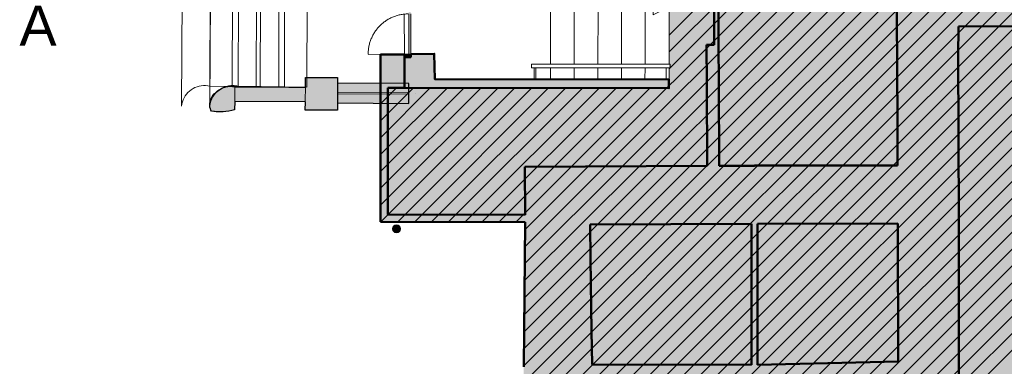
# Model space of a CAD drawing. Extents: x -6068 to 35118, y -17738 to 67348.
# Tile 163 of 243: x -573 to 664, y 10204 to 10640. Entities that reach past the tile are written whole.
import ezdxf
from ezdxf.enums import TextEntityAlignment as Align

# ---------------------------------------------------------------- set-up
doc = ezdxf.new("R2010")
doc.units = 0
doc.header["$LTSCALE"] = 15
for name, pattern in [('Continua', [0]), ('Continue', [0]), ('Tratteggiata [M]', [2.25, 1.5, -0.75])]:
    doc.linetypes.add(name, pattern=pattern)
doc.layers.get('0').update_dxf_attribs({"linetype": 'CONTINUOUS'})
for name, color, linetype, lineweight, true_color in [('Descente - partie sectionnée - PLANS - Style par défaut', 7, 'Continua', 0, 0x000000), ('Encombrement - NIVEAUX - Style par défaut', 7, 'Continua', 0, 0x000000), ('Enveloppe - NIVEAUX - Style par défaut', 7, 'Continua', 0, 0x000000), ('Enveloppe - partie sectionnée - PLANS - Style par défaut', 7, 'Continua', 0, 0x000000), ('Enveloppe - PLANS - Style par défaut', 7, 'Continua', 0, 0x000000), ('Enveloppe Horizontale - partie sectionnée - PLANS - Style par défaut', 7, 'Continua', 0, 0x000000), ('Garde-corps - Poteau - PLANS - Style par défaut', 7, 'Continua', 0, 0x000000), ('Garde-corps - Traverse - NIVEAUX - Style par défaut', 7, 'Continua', 0, 0x000000), ('Garde-corps - Traverse - PLANS - Style par défaut', 7, 'Continua', 0, 0x000000), ('Porte - Cadre - partie sectionnée - PLANS - Style par défaut', 7, 'Continua', 0, 0x000000), ('Porte - Cadre - PLANS - Style par défaut', 7, 'Continua', 0, 0x000000), ('Porte - Ouvertures - PLANS - Style par défaut', 7, 'Continua', 0, 0x000000), ('Porte - Vantaux - partie sectionnée - PLANS - Style par défaut', 7, 'Continua', 0, 0x000000), ('Échelle - NIVEAUX - Style par défaut', 7, 'Continua', 0, 0x000000), ('Échelle - PLANS - Style par défaut', 7, 'Continua', 0, 0x000000)]:
    doc.layers.add(name, color=color, linetype=linetype, lineweight=lineweight, true_color=true_color)
for name, color, linetype in [('EDL_RDJ murs & cloisons', 5, 'CONTINUOUS'), ('Marques - Coupes', 7, 'CONTINUOUS'), ('PIS-CONTOURS', 44, 'CONTINUOUS'), ('PIS-coupe', 254, 'CONTINUOUS')]:
    doc.layers.add(name, color=color, linetype=linetype)
doc.styles.add('STYLE_GENERE_1', font='arial.ttf')

# ---------------------------------------------------------------- blocks, each defined once
blk = doc.blocks.new('EDL-escalier RDC bas')
at = {"layer": 'Échelle - PLANS - Style par défaut', "color": 18, "linetype": 'Continua', "lineweight": 0, "ltscale": 0.1, "true_color": 0x000000}
for p, q in [((0, 0.1935770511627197, 10.99800586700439), (0, 1.820319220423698, 10.99800586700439)), ((0.2999963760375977, 1.821716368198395, 10.99800586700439), (1.489138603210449, 1.825847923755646, 10.99800586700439)), ((0.890681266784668, 0.1935770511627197, 10.99800586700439), (0.890681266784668, 1.823768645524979, 10.99800586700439)), ((1.489138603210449, 0.1935770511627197, 10.99800586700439), (1.489138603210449, 1.825847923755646, 10.99800586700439)), ((0, 0.9112566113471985, 10.99800586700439), (1.289138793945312, 0.912172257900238, 10.99800586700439)), ((0, 0.001839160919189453, 10.99800586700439), (0, 0.1455769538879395, 10.99800586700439)), ((0.2970247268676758, 0.001225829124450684, 10.99800586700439), (0.2972602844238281, 0.1455769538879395, 10.99800586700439)), ((0.5921545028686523, 0.0006164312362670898, 10.99800586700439), (0.592778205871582, 0.1455769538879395, 10.99800586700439)), ((0.890681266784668, 0, 10.99800586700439), (0.890681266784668, 0.1455769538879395, 10.99800586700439)), ((1.186204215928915, 0.001839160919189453, 10.99800586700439), (1.186805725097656, 0.1455769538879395, 10.99800586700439)), ((1.489138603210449, 0.001839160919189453, 10.99800586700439), (1.489138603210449, 0.1455769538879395, 10.99800586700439))]:
    blk.add_line(p, q, dxfattribs=at)
at = {"layer": 'Échelle - PLANS - Style par défaut', "color": 18, "linetype": 'Continua', "lineweight": 0, "ltscale": 0.1, "true_color": 0x000000, "elevation": 10.99800586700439}
for points in [[(0.2973384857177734, 0.1935770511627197), (0.2985105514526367, 0.9114686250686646), (0.2999963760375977, 1.821716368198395)], [(0.5929841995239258, 0.1935770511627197), (0.5960721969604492, 0.9116799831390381), (0.5999908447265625, 1.822758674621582)], [(1.187006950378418, 0.1935770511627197), (1.190021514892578, 0.9121018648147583), (1.193851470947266, 1.824821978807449)], [(1.289205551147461, 0.8121722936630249), (1.489138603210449, 0.9123061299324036), (1.289072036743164, 1.012172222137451), (1.289205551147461, 0.8121722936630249)]]:
    blk.add_lwpolyline(points, dxfattribs=at)
blk = doc.blocks.new('EDL_RDC bas')
at = {"layer": 'Descente - partie sectionnée - PLANS - Style par défaut', "true_color": 0xe5e5e5}
for points in [[(-11.44258055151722, -2.951150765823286), (-11.44158873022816, -2.959809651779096), (-11.43910726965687, -2.968164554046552), (-11.43521341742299, -2.97596179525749), (-11.43002447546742, -2.982964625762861), (-11.4236987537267, -2.98895966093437), (-11.41642794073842, -2.99376546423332), (-11.40843233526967, -2.997235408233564), (-11.39995607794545, -2.999264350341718), (-11.39125666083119, -2.999790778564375), (-11.38259825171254, -2.998798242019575), (-11.3742431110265, -2.996317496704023), (-11.36644586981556, -2.992423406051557), (-11.35944303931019, -2.987234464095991), (-11.35344824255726, -2.980908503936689), (-11.34864172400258, -2.973637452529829), (-11.34517225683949, -2.965642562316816), (-11.34314283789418, -2.957166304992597), (-11.34261640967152, -2.94846664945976), (-11.3436091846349, -2.93980776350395), (-11.34608969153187, -2.931452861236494), (-11.34998449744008, -2.923655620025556), (-11.35517343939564, -2.916652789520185), (-11.36149916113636, -2.910657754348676), (-11.36876997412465, -2.905851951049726), (-11.37676462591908, -2.902382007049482), (-11.3852408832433, -2.900353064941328), (-11.39394125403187, -2.899826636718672), (-11.40259966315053, -2.900819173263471), (-11.41095480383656, -2.903299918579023), (-11.4187520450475, -2.907194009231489), (-11.42575487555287, -2.912382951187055), (-11.4317496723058, -2.918708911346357), (-11.43655523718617, -2.925979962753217), (-11.44002565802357, -2.93397485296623), (-11.44205412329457, -2.942451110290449)], [(-11.43952784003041, -2.959891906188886), (-11.43687567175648, -2.968343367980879), (-11.43271669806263, -2.976163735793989), (-11.42719015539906, -2.983086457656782), (-11.42048677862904, -2.988876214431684), (-11.41283354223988, -2.993335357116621), (-11.40449079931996, -2.996312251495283), (-11.39574369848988, -2.997705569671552), (-11.38688883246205, -2.997467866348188), (-11.37822851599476, -2.99560724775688), (-11.37005743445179, -2.992186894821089), (-11.36265501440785, -2.987323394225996), (-11.35627111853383, -2.981182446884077), (-11.3511250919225, -2.973972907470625), (-11.34739050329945, -2.965940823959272), (-11.3451960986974, -2.957359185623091), (-11.34461626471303, -2.948520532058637), (-11.34567007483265, -2.93972550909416), (-11.34832128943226, -2.931274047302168), (-11.35248121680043, -2.923453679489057), (-11.35800680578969, -2.916530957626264), (-11.36471113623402, -2.910741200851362), (-11.37236437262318, -2.906282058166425), (-11.3807071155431, -2.903305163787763), (-11.38945421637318, -2.901911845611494), (-11.39830908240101, -2.902149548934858), (-11.4069693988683, -2.904010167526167), (-11.41513952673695, -2.907430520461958), (-11.42254290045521, -2.91229402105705), (-11.42892679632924, -2.918434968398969), (-11.43407282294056, -2.925644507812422), (-11.43780645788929, -2.933676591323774), (-11.44000086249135, -2.942258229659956), (-11.44058165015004, -2.951097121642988)]]:
    blk.add_hatch(color=254, dxfattribs=at).paths.add_polyline_path(points)
at = {"layer": 'Enveloppe - partie sectionnée - PLANS - Style par défaut', "true_color": 0xe5e5e5}
for points in [[(-7.404826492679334, 0.7338554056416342), (-7.400022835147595, -0.6350538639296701), (-7.400020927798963, -0.6354477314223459), (-7.495020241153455, -0.6357810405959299), (-7.495019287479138, -0.6360077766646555), (-7.495016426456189, -0.637007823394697), (-7.345016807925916, -0.6364815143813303), (-7.345024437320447, -0.6345016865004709), (-7.349826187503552, 0.7340484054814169)], [(-11.59353670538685, -0.7564808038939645), (-11.59354433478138, -1.247537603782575), (-11.50354418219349, -1.24753891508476), (-11.50353750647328, -0.8469681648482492), (-11.50353655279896, -0.7569669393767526)], [(-11.29413716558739, -1.177086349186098), (-11.29240348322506, -0.758107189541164), (-11.50353655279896, -0.7569669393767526), (-11.50478854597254, -1.176286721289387)], [(-11.59356817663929, -2.861831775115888), (-11.5035680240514, -2.861994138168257), (-11.50356707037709, -2.771993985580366), (-11.50354418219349, -1.24753891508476), (-11.59354433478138, -1.247537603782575)], [(-11.5035680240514, -2.861994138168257), (-11.16079840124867, -2.862613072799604), (-11.16063627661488, -2.772613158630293), (-11.50356707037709, -2.771993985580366)], [(-9.774802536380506, -2.865115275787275), (-9.773871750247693, -2.775116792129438), (-9.775701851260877, -2.775113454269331), (-11.16063627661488, -2.772613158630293), (-11.16079840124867, -2.862613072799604)], [(-6.932506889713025, -2.886476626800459), (-6.932436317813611, -4.659556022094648), (-6.873277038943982, -4.659641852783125), (-6.873269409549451, -4.659641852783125), (-6.85443624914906, -4.65922128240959), (-6.854507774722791, -2.886037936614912)]]:
    blk.add_hatch(color=254, dxfattribs=at).paths.add_polyline_path(points)
at = {"layer": 'Enveloppe - partie sectionnée - PLANS - Style par défaut', "true_color": 0xd1d1d1}
for points in [[(-5.106844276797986, 0.3841147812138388), (-5.10365614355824, -0.4058792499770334), (-4.330540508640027, -0.4036251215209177), (-3.257274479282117, -0.4004957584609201), (-3.256125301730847, -0.4004906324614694), (-3.259632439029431, 0.3895015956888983), (-3.260329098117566, 0.38949849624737), (-4.359989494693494, 0.3862923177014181)], [(-5.10365614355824, -0.4058792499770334), (-5.102131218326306, -0.7837866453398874), (-4.332137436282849, -0.7806792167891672), (-4.330540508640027, -0.4036251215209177)], [(-7.489672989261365, -2.159598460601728), (-7.339675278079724, -2.158754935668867), (-7.345016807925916, -0.6364815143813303), (-7.495016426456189, -0.637007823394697)], [(-11.21241888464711, -0.7541619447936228), (-11.21226723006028, -0.7841656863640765), (-11.29226624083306, -0.7845604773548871), (-11.29239995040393, -1.17611729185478), (-7.969552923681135, -1.181243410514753), (-7.969325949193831, -1.071243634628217), (-10.91209730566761, -1.066856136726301), (-10.91832367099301, -0.748411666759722)], [(-11.29226622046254, -0.7845646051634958), (-11.2922347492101, -0.7909418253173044), (-11.21223577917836, -0.7905387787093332), (-11.2122672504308, -0.7841615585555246)], [(-5.093662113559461, -2.88229667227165), (-5.093655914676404, -2.883895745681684), (-4.32732614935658, -2.880802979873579), (-4.332137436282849, -0.7806792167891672), (-5.102131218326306, -0.7837866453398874), (-5.09660801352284, -2.152300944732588)], [(-9.741140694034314, -5.766492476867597), (-9.347980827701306, -5.381051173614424), (-8.94146189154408, -5.381641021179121), (-8.933964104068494, -4.656651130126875), (-8.960716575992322, -2.897883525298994), (-8.956004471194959, -2.442288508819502), (-8.957547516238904, -2.167853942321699), (-9.779091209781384, -2.172474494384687), (-9.775701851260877, -2.775113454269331), (-9.773871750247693, -2.775116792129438), (-9.774802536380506, -2.865115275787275), (-9.80414614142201, -5.702224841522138)], [(-7.491216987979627, -2.159607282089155), (-8.957547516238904, -2.167853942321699), (-8.956004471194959, -2.442288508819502), (-8.960716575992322, -2.897883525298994), (-7.487111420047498, -2.889595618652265)], [(-7.491216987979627, -2.159607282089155), (-7.487111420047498, -2.889595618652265), (-6.932506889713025, -2.886476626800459), (-6.854507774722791, -2.886037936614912), (-6.854507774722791, -2.885728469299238), (-6.932510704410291, -2.885880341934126), (-6.936612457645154, -2.156488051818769), (-7.339675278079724, -2.158754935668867), (-7.489672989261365, -2.159598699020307)], [(-5.096608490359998, -2.152300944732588), (-6.89520773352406, -2.155806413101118), (-6.895206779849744, -2.156255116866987), (-6.936612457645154, -2.156488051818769), (-6.932510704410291, -2.885880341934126), (-6.854507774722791, -2.885728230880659), (-5.093662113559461, -2.88229667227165)], [(-5.093655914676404, -2.883895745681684), (-5.086650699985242, -4.619781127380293), (-4.323348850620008, -4.6167007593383), (-4.32732614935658, -2.880802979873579)], [(-8.94146189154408, -5.381641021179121), (-8.479362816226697, -5.382311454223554), (-8.268680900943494, -5.382617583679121), (-8.016492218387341, -5.382983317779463), (-8.015439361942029, -4.657983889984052), (-8.933964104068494, -4.656651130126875)], [(-6.865716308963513, -5.38465320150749), (-6.838265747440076, -5.384040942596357), (-6.854426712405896, -4.659669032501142), (-6.873269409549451, -4.659641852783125), (-6.873277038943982, -4.659641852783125), (-6.932436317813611, -4.659556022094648), (-8.015439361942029, -4.657983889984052), (-8.016492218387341, -5.382983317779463)], [(-6.873277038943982, -4.659641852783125), (-6.854426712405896, -4.659669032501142), (-6.838265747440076, -5.384040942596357), (-5.083584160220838, -5.379627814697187), (-4.321640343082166, -5.362628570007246), (-4.323348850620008, -4.6167007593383), (-5.086650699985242, -4.619781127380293), (-6.85443624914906, -4.65922128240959)]]:
    blk.add_hatch(color=254, dxfattribs=at).paths.add_polyline_path(points)
at = {"layer": 'Enveloppe Horizontale - partie sectionnée - PLANS - Style par défaut', "linetype": 'Continuous', "lineweight": 0, "true_color": 0xffd2d2}
h = blk.add_hatch(color=254, dxfattribs=at)
h.paths.add_polyline_path([(4.481081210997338, -9.87063314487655), (11.0423583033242, -9.851382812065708), (11.0309025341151, -8.246526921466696), (11.12321820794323, -8.242480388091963), (13.26389946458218, -8.206846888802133), (13.27860704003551, -6.022920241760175), (13.30589643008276, -1.327327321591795), (13.05408254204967, -1.325631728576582), (13.07424703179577, 2.083214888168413), (13.66228547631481, 2.086151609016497), (13.67734337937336, 8.14605915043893), (13.67743173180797, 8.287663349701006), (11.28652612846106, 8.295761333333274), (11.01626957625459, 8.29667669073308), (4.464254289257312, 8.318868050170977), (4.475311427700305, 6.815652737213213), (-4.352839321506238, 6.829334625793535), (-4.349076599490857, 8.331468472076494), (-10.55914625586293, 8.34642065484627), (-10.58238729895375, 2.83386863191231), (-11.57494673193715, 2.843264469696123), (-11.58435766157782, 0.8397329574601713), (-7.967454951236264, 0.865561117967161), (-7.969552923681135, -1.181243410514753), (-11.59354299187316, -1.17703159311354), (-11.59354298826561, -1.176790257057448), (-11.59356817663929, -2.861831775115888), (-9.780179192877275, -2.77510537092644), (-9.793630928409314, -4.685556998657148), (-9.795873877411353, -4.902437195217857), (-9.80015749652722, -5.316546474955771), (-9.80414614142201, -5.702224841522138), (-10.60404619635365, -6.486420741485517), (-10.61250719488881, -9.05647002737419), (-9.700450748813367, -9.968751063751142), (-9.119518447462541, -10.54982641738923), (-8.788394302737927, -10.8810321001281), (-7.967219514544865, -10.87986779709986), (-7.536201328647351, -10.87925683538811), (-6.218101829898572, -10.87738811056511), (-4.47110823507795, -9.132728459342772), (-4.313545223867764, -9.04792649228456), (-4.317453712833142, -6.897182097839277), (4.425951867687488, -6.885501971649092), (4.448875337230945, -8.705313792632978)])
h.paths.add_polyline_path([(-2.46886143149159, -6.558008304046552), (-3.697551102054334, -6.558008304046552)], flags=16)
at = {"layer": 'Porte - Cadre - partie sectionnée - PLANS - Style par défaut', "true_color": 0xffffff}
blk.add_hatch(color=7, dxfattribs=at).paths.add_polyline_path([(-11.29226622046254, -0.7845646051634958), (-11.2122672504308, -0.7841615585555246), (-11.21241888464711, -0.7541619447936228), (-11.29241785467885, -0.7545649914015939)])
at = {"layer": 'Porte - Vantaux - partie sectionnée - PLANS - Style par défaut', "true_color": 0xffffff}
blk.add_hatch(color=7, dxfattribs=at).paths.add_polyline_path([(-11.2122672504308, -0.7841615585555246), (-11.21987280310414, 0.7250810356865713), (-11.2438720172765, 0.7249601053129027), (-11.23626741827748, -0.7842824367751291)])
at = {"layer": 'Descente - partie sectionnée - PLANS - Style par défaut', "color": 18, "linetype": 'Continua', "lineweight": 20, "ltscale": 0.1, "true_color": 0x000000}
for centre, radius in [((-11.39259848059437, -2.949808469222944), 0.05000002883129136), ((-11.39259848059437, -2.949808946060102), 0.04800006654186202)]:
    blk.add_circle(centre, radius, dxfattribs=at)
at = {"layer": 'Enveloppe - partie sectionnée - PLANS - Style par défaut', "color": 18, "linetype": 'Continue', "lineweight": 50, "ltscale": 0.1, "true_color": 0x000000}
for p, q in [((-7.400022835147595, -0.6350538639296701), (-7.404826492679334, 0.7338559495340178)), ((-7.349826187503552, 0.7340489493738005), (-7.345024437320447, -0.6345016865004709)), ((-5.10365614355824, -0.4058792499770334), (-5.106844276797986, 0.3841147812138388)), ((-5.102131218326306, -0.7837866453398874), (-5.10365614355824, -0.4058792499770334)), ((-4.330540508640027, -0.4036251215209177), (-4.332138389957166, -0.7802945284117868)), ((-3.257274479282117, -0.4004957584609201), (-4.330540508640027, -0.4036251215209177)), ((-7.495020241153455, -0.6357810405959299), (-7.400020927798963, -0.6354477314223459)), ((-7.495016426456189, -0.637007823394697), (-7.495019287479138, -0.6360077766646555)), ((-7.493332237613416, -1.117004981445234), (-7.495016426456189, -0.637007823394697)), ((-7.345024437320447, -0.6345016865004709), (-7.345016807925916, -0.6364815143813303)), ((-7.345016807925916, -0.6364815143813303), (-7.343337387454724, -1.115127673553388)), ((-11.59356817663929, -2.861831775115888), (-11.59353670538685, -0.7564808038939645)), ((-11.59353670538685, -0.7564808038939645), (-11.29239995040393, -0.7581072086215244)), ((-11.29240165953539, -0.7577690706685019), (-11.29288707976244, -0.8477677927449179)), ((-11.29226622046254, -0.7845646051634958), (-11.2922347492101, -0.7909418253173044)), ((-11.2922347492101, -0.7909418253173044), (-11.21223577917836, -0.7905387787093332)), ((-11.21223577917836, -0.7905387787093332), (-11.2122672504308, -0.7841615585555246)), ((-5.102127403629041, -0.7847866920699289), (-5.102131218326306, -0.7837866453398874)), ((-5.098254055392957, -1.744394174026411), (-5.102127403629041, -0.7847866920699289)), ((-4.332138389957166, -0.7802945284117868), (-4.332136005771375, -0.7812945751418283)), ((-4.332136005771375, -0.7812945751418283), (-4.329936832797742, -1.741293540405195)), ((-11.5035384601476, -1.176291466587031), (-11.50356707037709, -2.771993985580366)), ((-11.29288707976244, -1.177091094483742), (-11.5035384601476, -1.176291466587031)), ((-7.489672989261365, -2.159598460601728), (-7.493332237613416, -1.117004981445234)), ((-7.343337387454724, -1.115127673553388), (-7.339675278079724, -2.158754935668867)), ((-5.096608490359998, -2.152300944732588), (-5.098254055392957, -1.744394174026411)), ((-4.329936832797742, -1.741293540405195), (-4.32732614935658, -2.880802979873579)), ((-9.779091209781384, -2.172474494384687), (-7.491216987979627, -2.159607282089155)), ((-9.775701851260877, -2.775113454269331), (-9.779091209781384, -2.172474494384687)), ((-7.491216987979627, -2.159607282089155), (-7.489672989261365, -2.159598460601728)), ((-7.339675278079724, -2.158754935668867), (-6.895206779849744, -2.156255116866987)), ((-6.89520773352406, -2.155806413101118), (-5.096608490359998, -2.152300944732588)), ((-11.50356707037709, -2.771993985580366), (-9.775701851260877, -2.775113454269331)), ((-9.774802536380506, -2.865115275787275), (-11.59356817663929, -2.861831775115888)), ((-9.77954611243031, -3.323716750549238), (-9.774802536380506, -2.865115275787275)), ((-6.932506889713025, -2.886476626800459), (-8.960716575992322, -2.897883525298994)), ((-8.960716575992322, -2.897883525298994), (-8.95410952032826, -3.332254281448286)), ((-6.932436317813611, -4.659556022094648), (-6.932506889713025, -2.886476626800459)), ((-5.093662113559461, -2.88229667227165), (-6.854507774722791, -2.885728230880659)), ((-6.854507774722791, -2.886037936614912), (-6.85443624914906, -4.65922128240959)), ((-5.093655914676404, -2.883895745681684), (-5.093662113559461, -2.88229667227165)), ((-5.086650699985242, -4.619781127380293), (-5.093655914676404, -2.883895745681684)), ((-4.32732614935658, -2.880802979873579), (-4.323348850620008, -4.6167007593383)), ((-9.788853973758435, -4.223668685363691), (-9.77954611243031, -3.323716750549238)), ((-8.95410952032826, -3.332254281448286), (-8.940416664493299, -4.232443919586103)), ((-9.793630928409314, -4.685556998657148), (-9.788853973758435, -4.223668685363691)), ((-8.940416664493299, -4.232443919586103), (-8.933964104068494, -4.656651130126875)), ((-8.933964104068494, -4.656651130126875), (-6.932436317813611, -4.659556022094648)), ((-6.85443624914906, -4.65922128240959), (-5.086650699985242, -4.619781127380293)), ((-4.323348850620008, -4.6167007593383), (-4.321640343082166, -5.362628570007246))]:
    blk.add_line(p, q, dxfattribs=at)
blk.add_lwpolyline([(-11.21241888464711, -0.7541619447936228), (-11.21226723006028, -0.7841656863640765), (-11.29226624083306, -0.7845604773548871), (-11.29239995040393, -1.17611729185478), (-7.969552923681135, -1.181243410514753), (-7.969325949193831, -1.071243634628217), (-10.91209730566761, -1.066856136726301), (-10.91832367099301, -0.748411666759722), (-11.21241888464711, -0.7541619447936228)], dxfattribs=at)
at = {"layer": 'Enveloppe - PLANS - Style par défaut', "color": 18, "linetype": 'Continua', "lineweight": 0, "ltscale": 0.1, "true_color": 0x000000}
blk.add_line((-7.495020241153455, -0.6357810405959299), (-7.400020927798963, -0.6354477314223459), dxfattribs=at)
for points in [[(-7.500143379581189, 0.8240795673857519), (-7.499836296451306, 0.736497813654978), (-7.499825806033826, 0.7335225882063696), (-7.404826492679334, 0.7338554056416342), (-7.400022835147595, -0.6350538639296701)], [(-7.495019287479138, -0.6360077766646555), (-7.495016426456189, -0.637007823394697), (-7.494492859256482, -0.7860302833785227), (-7.493856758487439, -0.9673992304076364)]]:
    blk.add_lwpolyline(points, dxfattribs=at)
at = {"layer": 'Enveloppe Horizontale - partie sectionnée - PLANS - Style par défaut', "color": 8, "linetype": 'Continuous', "lineweight": 0, "true_color": 0x808080}
for p, q in [((-10.61194609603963, -8.88605152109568), (6.585787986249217, 8.311682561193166)), ((-10.59137248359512, -9.077609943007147), (6.797203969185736, 8.31096650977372)), ((-10.48531952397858, -9.183689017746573), (7.008619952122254, 8.310250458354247)), ((-10.37926656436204, -9.289768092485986), (7.220035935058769, 8.309534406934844)), ((-10.2732136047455, -9.395847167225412), (7.431451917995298, 8.308818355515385)), ((-10.16716064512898, -9.501926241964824), (7.64286790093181, 8.308102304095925)), ((-10.06110768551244, -9.608005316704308), (7.854283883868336, 8.307386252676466)), ((-9.955054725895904, -9.714084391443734), (8.06569986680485, 8.306670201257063)), ((-9.849001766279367, -9.82016346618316), (8.277115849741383, 8.305954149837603)), ((-9.742948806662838, -9.926242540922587), (8.488531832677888, 8.305238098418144)), ((-9.636895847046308, -10.032321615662), (8.699947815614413, 8.304522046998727)), ((-9.530842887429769, -10.13840069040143), (8.911363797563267, 8.303805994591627)), ((-9.424789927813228, -10.24447976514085), (9.122779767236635, 8.303089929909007)), ((-10.60984385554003, -8.247553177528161), (4.453415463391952, 6.815706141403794)), ((-10.60914310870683, -8.034720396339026), (4.241799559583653, 6.816222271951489)), ((-10.60844236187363, -7.821887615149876), (4.030183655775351, 6.816738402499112)), ((-10.60774161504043, -7.609054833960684), (3.818567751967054, 6.817254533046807)), ((-10.60704086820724, -7.396222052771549), (3.606951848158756, 6.817770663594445)), ((-10.60634012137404, -7.183389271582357), (3.395335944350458, 6.818286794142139)), ((-10.60563937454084, -6.970556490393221), (3.183720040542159, 6.818802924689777)), ((-10.60493879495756, -6.757723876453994), (2.972104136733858, 6.819319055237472)), ((-10.60423837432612, -6.544891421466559), (2.760488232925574, 6.819835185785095)), ((-9.802374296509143, -5.530895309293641), (2.548872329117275, 6.82035131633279)), ((-8.98507225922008, -2.168008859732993), (0.009481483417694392, 6.82654488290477)), ((-8.771740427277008, -2.166809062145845), (0.2210973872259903, 6.826028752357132)), ((-8.558408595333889, -2.165609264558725), (0.4327132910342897, 6.825512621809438)), ((-8.345076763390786, -2.164409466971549), (0.6443291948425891, 6.824996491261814)), ((-8.131744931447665, -2.163209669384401), (0.8559450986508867, 6.824480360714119)), ((-7.967489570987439, -0.514030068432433), (-0.6253662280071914, 6.828093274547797)), ((-7.967489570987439, -0.7261621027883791), (-0.4137503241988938, 6.827577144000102)), ((-7.967489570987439, -0.9382941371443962), (-0.2021344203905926, 6.827061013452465)), ((-7.918413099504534, -2.162009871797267), (1.067561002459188, 6.823964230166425)), ((-7.776411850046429, -2.232140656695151), (1.279176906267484, 6.823448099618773)), ((-7.489680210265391, -2.15754105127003), (1.490792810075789, 6.822931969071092)), ((-7.278417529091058, -2.158410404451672), (1.702408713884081, 6.822415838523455)), ((-7.065085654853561, -2.157210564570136), (1.91402461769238, 6.82189970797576)), ((-6.851464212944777, -2.155721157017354), (2.12564052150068, 6.821383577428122)), ((-6.638917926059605, -2.155306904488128), (2.337256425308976, 6.820867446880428)), ((-10.61124534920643, -8.673218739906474), (4.641158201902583, 6.579184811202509)), ((-10.61054460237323, -8.460385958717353), (4.428231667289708, 6.578390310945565)), ((-11.59356505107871, -2.652739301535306), (-10.12134596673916, -1.180520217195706)), ((-11.59356188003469, -2.440604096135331), (-10.3330957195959, -1.180137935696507)), ((-11.59355870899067, -2.228468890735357), (-10.54484547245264, -1.17975565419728)), ((-11.59355553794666, -2.016333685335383), (-10.75659522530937, -1.179373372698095)), ((-11.59355236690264, -1.804198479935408), (-10.96834497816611, -1.178991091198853)), ((-11.59354919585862, -1.592063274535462), (-11.18009473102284, -1.178608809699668)), ((-11.59354602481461, -1.379928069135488), (-11.39184448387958, -1.17822652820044)), ((-11.58809336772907, -2.861841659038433), (-9.904121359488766, -1.177869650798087)), ((-11.37634361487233, -2.862223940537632), (-9.69237160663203, -1.178251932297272)), ((-11.16459386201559, -2.86260622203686), (-9.480621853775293, -1.178634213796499)), ((-10.95284410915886, -2.862988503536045), (-9.268872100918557, -1.179016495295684)), ((-10.74109435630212, -2.863370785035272), (-9.05712234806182, -1.179398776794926)), ((-10.52934460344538, -2.863753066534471), (-8.845372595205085, -1.179781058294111)), ((-10.31759485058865, -2.864135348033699), (-8.633622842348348, -1.180163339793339)), ((-10.10584509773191, -2.864517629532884), (-8.421873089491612, -1.180545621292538)), ((-9.894095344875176, -2.864899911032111), (-8.210067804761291, -1.180872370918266)), ((-9.80015749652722, -5.316546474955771), (-6.638917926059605, -2.155306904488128)), ((-9.79794021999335, -5.102197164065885), (-6.851464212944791, -2.155721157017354)), ((-9.795722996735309, -4.88784790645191), (-7.065085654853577, -2.157210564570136)), ((-9.793506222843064, -4.673499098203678), (-7.278417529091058, -2.158410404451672)), ((-9.791289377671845, -4.459150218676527), (-7.491749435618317, -2.159610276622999)), ((-9.786855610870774, -4.030452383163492), (-7.918413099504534, -2.162009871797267)), ((-9.784638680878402, -3.816103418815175), (-8.131744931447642, -2.163209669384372)), ((-9.782421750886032, -3.601754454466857), (-8.34507676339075, -2.164409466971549)), ((-9.780204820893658, -3.387405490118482), (-8.558408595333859, -2.165609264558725)), ((-9.77798774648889, -3.173056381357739), (-8.771740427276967, -2.16680906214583)), ((-9.775770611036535, -2.958707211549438), (-8.985072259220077, -2.168008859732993)), ((-9.789072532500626, -4.244801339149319), (-7.775633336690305, -2.231362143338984))]:
    blk.add_line(p, q, dxfattribs=at)
at = {"layer": 'Garde-corps - Poteau - PLANS - Style par défaut', "color": 18, "linetype": 'Continua', "lineweight": 0, "ltscale": 0.1, "true_color": 0x000000}
for p, q in [((-9.661420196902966, -1.068720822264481), (-9.661420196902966, -0.9261236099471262)), ((-9.643626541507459, -1.068747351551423), (-9.643626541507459, -0.9261236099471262)), ((-8.002573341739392, -1.07119406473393), (-8.002573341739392, -0.9261236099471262))]:
    blk.add_line(p, q, dxfattribs=at)
at = {"layer": 'Garde-corps - Traverse - PLANS - Style par défaut', "color": 18, "linetype": 'Continua', "lineweight": 0, "ltscale": 0.1, "true_color": 0x000000}
for p, q in [((-9.697007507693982, -0.8781235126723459), (-7.951862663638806, -0.8781235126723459)), ((-9.697007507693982, -0.9257589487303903), (-9.697007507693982, -0.8784881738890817)), ((-9.697007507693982, -0.9261236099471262), (-7.951862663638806, -0.9261236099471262)), ((-7.951862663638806, -0.9253942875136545), (-7.951862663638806, -0.8781235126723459))]:
    blk.add_line(p, q, dxfattribs=at)
at = {"layer": 'Porte - Cadre - partie sectionnée - PLANS - Style par défaut', "color": 103, "linetype": 'Continua', "lineweight": 13, "ltscale": 0.1, "true_color": 0x4bc386}
blk.add_line((-11.21241888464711, -0.7541619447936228), (-11.29241785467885, -0.7545649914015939), dxfattribs=at)
at = {"layer": 'Porte - Cadre - partie sectionnée - PLANS - Style par défaut', "color": 18, "linetype": 'Continua', "lineweight": 13, "ltscale": 0.1, "true_color": 0x000000}
for p, q in [((-11.29241785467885, -0.7545649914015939), (-11.29226622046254, -0.7845646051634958)), ((-11.29226622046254, -0.7845646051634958), (-11.2122672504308, -0.7841615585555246)), ((-11.2122672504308, -0.7841615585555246), (-11.21241888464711, -0.7541619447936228))]:
    blk.add_line(p, q, dxfattribs=at)
at = {"layer": 'Porte - Cadre - PLANS - Style par défaut', "color": 103, "linetype": 'Continua', "lineweight": 5, "ltscale": 0.1, "true_color": 0x4bc386}
blk.add_line((-11.29497370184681, -0.2473298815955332), (-11.29241785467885, -0.7545649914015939), dxfattribs=at)
at = {"layer": 'Porte - Ouvertures - PLANS - Style par défaut', "color": 103, "linetype": 'Continua', "lineweight": 13, "ltscale": 0.1, "true_color": 0x4bc386}
blk.add_line((-11.74965319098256, -0.7568689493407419), (-11.29241785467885, -0.7545649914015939), dxfattribs=at)
at = {"layer": 'Porte - Ouvertures - PLANS - Style par défaut', "color": 103, "linetype": 'Tratteggiata [M]', "lineweight": 5, "ltscale": 0.1, "true_color": 0x4bc386}
blk.add_arc((-11.24241957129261, -0.7543119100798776), 0.5072404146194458, 90.28859165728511, 179.9999949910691, dxfattribs=at)
at = {"layer": 'Porte - Vantaux - partie sectionnée - PLANS - Style par défaut', "color": 103, "linetype": 'Continua', "lineweight": 5, "ltscale": 0.1, "true_color": 0x4bc386}
for p, q in [((-11.23897394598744, -0.2470477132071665), (-11.23641905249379, -0.7542828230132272)), ((-11.21497473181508, -0.2469267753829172), (-11.21241888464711, -0.7541619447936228))]:
    blk.add_line(p, q, dxfattribs=at)
at = {"layer": 'Échelle - PLANS - Style par défaut', "color": 18, "linetype": 'Continua', "lineweight": 0, "ltscale": 0.1, "true_color": 0x000000}
for p, q in [((-12.87304624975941, -1.170431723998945), (-12.86684545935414, 1.176168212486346)), ((-14.03231367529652, -1.256751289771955), (-14.014333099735, -1.236276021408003)), ((-14.014333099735, -1.236276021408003), (-13.99449858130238, -1.217588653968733)), ((-13.99449858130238, -1.217588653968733), (-13.97299131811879, -1.200855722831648)), ((-13.97299131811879, -1.200855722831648), (-13.95000013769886, -1.186226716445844)), ((-13.95000013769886, -1.186226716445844), (-13.92573103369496, -1.173832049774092)), ((-13.92573103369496, -1.173832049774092), (-13.90040144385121, -1.163782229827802)), ((-13.90040144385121, -1.163782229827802), (-13.87423643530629, -1.156167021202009)), ((-13.87423643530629, -1.156167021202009), (-13.84746965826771, -1.151054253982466)), ((-13.84746965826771, -1.151054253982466), (-13.8203404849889, -1.14848958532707)), ((-13.8203404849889, -1.14848958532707), (-13.7930892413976, -1.148495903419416)), ((-13.7930892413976, -1.148495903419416), (-13.7659610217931, -1.151073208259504)), ((-13.7659610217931, -1.151073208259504), (-13.73919710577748, -1.156198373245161)), ((-13.7386458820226, -1.156331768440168), (-12.87304624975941, -1.170431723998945)), ((-14.08949026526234, -1.379088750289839), (-14.08279547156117, -1.35267352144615)), ((-14.08279547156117, -1.35267352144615), (-14.07363829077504, -1.327007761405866)), ((-14.07363829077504, -1.327007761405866), (-14.06210073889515, -1.302320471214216)), ((-14.06210073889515, -1.302320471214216), (-14.04828390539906, -1.278831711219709)), ((-14.04828390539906, -1.278831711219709), (-14.03231367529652, -1.256751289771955)), ((-14.09366354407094, -1.406017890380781), (-14.08949026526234, -1.379088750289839))]:
    blk.add_line(p, q, dxfattribs=at)
for points in [[(-14.09366354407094, -1.406017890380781), (-14.08552870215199, -0.03582786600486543), (-14.07739195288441, 1.334362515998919)], [(-13.73919710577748, -1.156198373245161), (-13.73312029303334, 0.00962836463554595), (-13.72704443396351, 1.175455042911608)], [(-13.46030744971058, -1.160865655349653), (-13.45523199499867, 0.007409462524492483), (-13.45015558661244, 1.175684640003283)], [(-13.15513452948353, -1.16583680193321), (-13.15384706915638, 0.005057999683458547), (-13.15255960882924, 1.175931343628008)]]:
    blk.add_lwpolyline(points, dxfattribs=at)
at = {"linetype": 'Continuous'}
blk.add_blockref('EDL-escalier RDC bas', (-9.456628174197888, -1.071700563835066, -10.99800586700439), dxfattribs=at)
blk = doc.blocks.new('*U788')
at = {"layer": 'PIS-CONTOURS', "color": 0, "lineweight": 15, "style": 'STYLE_GENERE_1'}
blk.add_attdef('REP1', text='', height=500, dxfattribs=at).set_placement((-721.3251282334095, -441.4214832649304), align=Align.MIDDLE_CENTER)
blk.add_attdef('REP', text='', height=500, dxfattribs=at).set_placement((35848.11405190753, -844.223008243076), align=Align.BOTTOM_LEFT)
blk = doc.blocks.new('EDL_RDC bas_escaliers')
at = {"layer": 'EDL_RDJ murs & cloisons', "linetype": 'Continuous', "ltscale": 0.08}
h = blk.add_hatch(color=9, dxfattribs=at)
h.dxf.hatch_style = 1
edge = h.paths.add_edge_path()
edge.add_line((-1249.001287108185, -145.8831657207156), (-1289.381348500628, -145.7107679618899))
edge.add_line((-1289.381348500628, -145.7107679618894), (-1289.295970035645, -135.4131665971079))
edge.add_line((-1289.295970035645, -135.413166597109), (-1378.066763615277, -134.6770835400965))
edge.add_line((-1378.066763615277, -134.6770835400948), (-1378.301272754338, -145.3031649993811))
edge.add_arc((-1397.541284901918, -75.40908434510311), 72.49386579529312, 262.2891375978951, 285.390837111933, ccw=False)
edge.add_arc((-1393.094439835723, -139.0778524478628), 16.35953370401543, 184.5336608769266, 209.9588613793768, ccw=False)
edge.add_arc((-1388.140616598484, -139.7117809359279), 21.27238555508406, 145.0377692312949, 181.7758152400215, ccw=False)
edge.add_arc((-1378.547880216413, -149.2511942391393), 34.67809997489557, 122.7002703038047, 141.200353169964, ccw=False)
edge.add_arc((-1380.684981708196, -143.6686864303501), 28.85151803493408, 89.99999999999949, 125.11886129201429, ccw=False)
edge.add_arc((-1380.685455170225, -143.6766865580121), 28.85951816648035, 76.45518503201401, 89.99906001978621, ccw=False)
edge.add_line((-1373.926387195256, -115.619837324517), (-1289.260325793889, -117.4128404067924))
edge.add_line((-1289.260325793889, -117.4128404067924), (-1289.205966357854, -104.7108045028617))
edge.add_line((-1289.205966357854, -104.7108045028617), (-1248.82586918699, -104.8833786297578))
edge.add_line((-1248.82586918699, -104.8833786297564), (-1249.001287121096, -145.8831657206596))
h = blk.add_hatch(color=9, dxfattribs=at)
h.dxf.hatch_style = 1
h.paths.add_polyline_path([(-1248.85514772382, -111.7341747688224), (-1248.85514772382, -136.7345634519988), (-1159.36130083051, -137.2291436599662), (-1159.223137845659, -112.2295355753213)])
blk.add_lwpolyline([(-1248.962628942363, -136.8460444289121), (-1248.962628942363, -136.8460444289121), (-1248.962628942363, -136.8460444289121), (-1249.001287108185, -145.8831657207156), (-1289.381348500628, -145.7107679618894), (-1289.295970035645, -135.413166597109), (-1378.066763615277, -134.6770835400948), (-1378.301272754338, -145.3031649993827, -0.1011429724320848), (-1407.26808107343, -147.247444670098, -0.111395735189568), (-1409.402785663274, -140.3709879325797, -0.1616872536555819), (-1405.573974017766, -127.5219312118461, -0.08089762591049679), (-1397.282525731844, -120.069287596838, -0.1544456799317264), (-1380.684981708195, -114.817168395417, -0.0591651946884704), (-1373.926387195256, -115.619837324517), (-1289.260325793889, -117.4128404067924), (-1289.205966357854, -104.7108045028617), (-1248.82586918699, -104.8833786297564), (-1249.001287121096, -145.8831657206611)], format="xyb", dxfattribs=at)
blk.add_lwpolyline([(-1248.85514772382, -111.7341747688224), (-1248.85514772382, -136.7345634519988), (-1159.36130083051, -137.2291436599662), (-1159.223137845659, -112.2295355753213), (-1248.85514772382, -111.7341747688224)], dxfattribs=at)
at = {"layer": 'Encombrement - NIVEAUX - Style par défaut', "color": 18, "linetype": 'Continua', "lineweight": 20, "ltscale": 0.1, "true_color": 0x000000}
for p, q in [((-1399.675498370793, -121.6276398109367), (-1403.928313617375, -125.462423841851)), ((-1394.733939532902, -118.7340727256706), (-1399.675498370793, -121.6276398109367)), ((-1389.308581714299, -116.9017663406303), (-1394.733939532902, -118.7340727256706)), ((-1383.624587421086, -116.2067165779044), (-1389.308581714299, -116.9017663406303)), ((-1377.917514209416, -116.6777720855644), (-1383.624587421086, -116.2067165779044)), ((-1378.066764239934, -134.6771588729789), (-1377.917514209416, -116.6777720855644)), ((-1408.861480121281, -134.6724739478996), (-1409.35319459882, -137.2625222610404)), ((-1408.059058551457, -132.1612348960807), (-1408.861480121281, -134.6724739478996)), ((-1406.957755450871, -129.76592687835), (-1408.059058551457, -132.1612348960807)), ((-1405.573974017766, -127.5219312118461), (-1406.957755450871, -129.76592687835)), ((-1403.928313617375, -125.462423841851), (-1405.573974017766, -127.5219312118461)), ((-1378.301272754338, -145.3031649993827), (-1378.066764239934, -134.6771588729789)), ((-1409.35319459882, -137.2625222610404), (-1409.478316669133, -139.3354049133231)), ((-1409.478316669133, -139.3354049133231), (-1409.327254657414, -141.4065709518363)), ((-1409.327254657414, -141.4065709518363), (-1408.902869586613, -143.4393754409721)), ((-1408.902869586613, -143.4393754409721), (-1408.212409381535, -145.3978648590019)), ((-1408.212409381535, -145.3978648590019), (-1407.26808107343, -147.247444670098)), ((-1407.26808107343, -147.247444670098), (-1401.450286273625, -147.8367915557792)), ((-1401.450286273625, -147.8367915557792), (-1395.603499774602, -147.9359975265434)), ((-1395.603499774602, -147.9359975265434), (-1389.769111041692, -147.544395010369)), ((-1389.769111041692, -147.544395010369), (-1383.9881280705, -146.6647258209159)), ((-1383.9881280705, -146.6647258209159), (-1378.301272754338, -145.3031649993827))]:
    blk.add_line(p, q, dxfattribs=at)
at = {"layer": 'Enveloppe - NIVEAUX - Style par défaut', "color": 9, "linetype": 'Continua', "lineweight": 13, "ltscale": 0.1, "true_color": 0xc0c0c0}
for p, q in [((-1289.205966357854, -104.7108045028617), (-1289.381347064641, -145.710431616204)), ((-1289.205966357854, -104.7108045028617), (-1289.381347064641, -145.710431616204)), ((-1289.205966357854, -104.7108045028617), (-1289.381347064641, -145.710431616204)), ((-1289.205966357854, -104.7108045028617), (-1289.381347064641, -145.710431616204)), ((-1289.205966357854, -104.7108045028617), (-1289.381347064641, -145.710431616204)), ((-1289.205966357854, -104.7108045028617), (-1289.381347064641, -145.710431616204)), ((-1289.205966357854, -104.7108045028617), (-1289.381347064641, -145.710431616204)), ((-1289.205966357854, -104.7108045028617), (-1289.381347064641, -145.710431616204)), ((-1289.205966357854, -104.7108045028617), (-1289.381347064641, -145.710431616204)), ((-1289.205966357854, -104.7108045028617), (-1289.381347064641, -145.710431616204)), ((-1289.205966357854, -104.7108045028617), (-1289.381347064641, -145.710431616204)), ((-1289.205966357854, -104.7108045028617), (-1289.381347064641, -145.710431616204)), ((-1289.205966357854, -104.7108045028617), (-1289.381347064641, -145.710431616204)), ((-1289.205966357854, -104.7108045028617), (-1289.381347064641, -145.710431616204)), ((-1289.205966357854, -104.7108045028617), (-1289.381347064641, -145.710431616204)), ((-1289.205966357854, -104.7108045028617), (-1289.381347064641, -145.710431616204)), ((-1289.205966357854, -104.7108045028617), (-1289.381347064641, -145.710431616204)), ((-1289.205966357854, -104.7108045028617), (-1289.381347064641, -145.710431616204)), ((-1249.001250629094, -145.8831658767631), (-1248.825869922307, -104.8835506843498)), ((-1249.001250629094, -145.8831658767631), (-1248.825869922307, -104.8835506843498)), ((-1249.001250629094, -145.8831658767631), (-1248.825869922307, -104.8835506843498)), ((-1249.001250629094, -145.8831658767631), (-1248.825869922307, -104.8835506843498)), ((-1249.001250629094, -145.8831658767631), (-1248.825869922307, -104.8835506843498)), ((-1249.001250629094, -145.8831658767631), (-1248.825869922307, -104.8835506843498)), ((-1249.001250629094, -145.8831658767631), (-1248.825869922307, -104.8835506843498)), ((-1249.001250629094, -145.8831658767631), (-1248.825869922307, -104.8835506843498)), ((-1249.001250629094, -145.8831658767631), (-1248.825869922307, -104.8835506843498)), ((-1249.001250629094, -145.8831658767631), (-1248.825869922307, -104.8835506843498)), ((-1249.001250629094, -145.8831658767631), (-1248.825869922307, -104.8835506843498)), ((-1249.001250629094, -145.8831658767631), (-1248.825869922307, -104.8835506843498)), ((-1249.001250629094, -145.8831658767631), (-1248.825869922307, -104.8835506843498)), ((-1249.001250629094, -145.8831658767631), (-1248.825869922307, -104.8835506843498)), ((-1249.001250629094, -145.8831658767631), (-1248.825869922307, -104.8835506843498)), ((-1249.001250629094, -145.8831658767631), (-1248.825869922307, -104.8835506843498))]:
    blk.add_line(p, q, dxfattribs=at)
at = {"layer": 'Enveloppe - NIVEAUX - Style par défaut', "color": 18, "linetype": 'Continua', "lineweight": 20, "ltscale": 0.1, "true_color": 0x000000}
for p, q in [((-1289.205966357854, -104.7108045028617), (-1289.260325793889, -117.4128404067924)), ((-1248.825869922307, -104.8835506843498), (-1289.205966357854, -104.7108045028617)), ((-1248.85514772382, -111.7341747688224), (-1248.825869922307, -104.8835506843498)), ((-1377.917514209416, -116.6777720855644), (-1378.066764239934, -134.6771588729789)), ((-1289.260325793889, -117.4128404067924), (-1377.917514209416, -116.6777720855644)), ((-1159.360919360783, -112.2287741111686), (-1248.85514772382, -111.7341747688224)), ((-1159.361110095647, -124.7537603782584), (-1159.360919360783, -112.2287741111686)), ((-1159.361110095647, -124.7537603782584), (-1159.360919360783, -112.2287741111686)), ((-1159.361110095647, -124.7537603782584), (-1159.360919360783, -112.2287741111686)), ((-1159.361110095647, -124.7537603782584), (-1159.360919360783, -112.2287741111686)), ((-1378.066764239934, -134.6771588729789), (-1289.337382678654, -135.4128232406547)), ((-1289.337382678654, -135.4128232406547), (-1289.381347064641, -145.710431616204)), ((-1159.36130083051, -137.2291436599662), (-1159.361110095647, -124.7537603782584)), ((-1159.36130083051, -137.2291436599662), (-1159.361110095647, -124.7537603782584)), ((-1159.36130083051, -137.2291436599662), (-1159.361110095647, -124.7537603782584)), ((-1159.36130083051, -137.2291436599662), (-1159.361110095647, -124.7537603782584)), ((-1150.361094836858, -124.753891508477), (-1150.361094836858, -124.7290959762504)), ((-1150.361094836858, -124.753891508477), (-1150.361094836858, -124.7290959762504)), ((-1150.361094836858, -124.753891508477), (-1150.361094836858, -124.7290959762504)), ((-1150.361094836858, -124.753891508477), (-1150.361094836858, -124.7290959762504)), ((-1289.381347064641, -145.710431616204), (-1249.001250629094, -145.8831658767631)), ((-1249.001250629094, -145.8831658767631), (-1248.962149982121, -136.7339721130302)), ((-1248.962149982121, -136.7339721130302), (-1159.36130083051, -137.2291436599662))]:
    blk.add_line(p, q, dxfattribs=at)
at = {"layer": 'Garde-corps - Traverse - NIVEAUX - Style par défaut', "color": 18, "linetype": 'Continua', "lineweight": 13, "ltscale": 0.1, "true_color": 0x000000}
for p, q in [((-1249.09461534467, -123.233031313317), (-1249.105582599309, -125.2329936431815)), ((-1249.09461534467, -123.233031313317), (-1159.298167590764, -123.729287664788)), ((-1159.298167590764, -123.729287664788), (-1159.309134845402, -125.7292619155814)), ((-1249.105582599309, -125.2329936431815), (-1159.309134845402, -125.7292619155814))]:
    blk.add_line(p, q, dxfattribs=at)
at = {"layer": 'Échelle - NIVEAUX - Style par défaut', "color": 18, "linetype": 'Continua', "lineweight": 13, "ltscale": 0.1, "true_color": 0x000000}
for p, q in [((-1407.745871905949, 133.436251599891), (-1409.373031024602, -140.601789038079)), ((-1372.711120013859, 117.5455042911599), (-1373.926387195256, -115.619837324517)), ((-1345.022235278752, 117.5684640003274), (-1346.037421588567, -116.0865655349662)), ((-1315.262637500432, 117.5931343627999), (-1315.520129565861, -116.5836801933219)), ((-1286.691222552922, 117.6168212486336), (-1287.311301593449, -117.0431723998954)), ((-1373.871264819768, -115.6331768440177), (-1287.311301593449, -117.0431723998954))]:
    blk.add_line(p, q, dxfattribs=at)
blk.add_arc((-1380.684981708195, -143.668686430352), 28.851518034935, 76.33975393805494, 173.8979686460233, dxfattribs=at)

msp = doc.modelspace()

# ---------------------------------------------------------------- block references
at = {"layer": 'EDL_RDJ murs & cloisons', "linetype": 'Continuous', "ltscale": 0.08, "xscale": 100, "yscale": 100, "zscale": 100}
msp.add_blockref('EDL_RDC bas', (1039.669819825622, 10671.47796038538), dxfattribs=at)
at = {"layer": 'EDL_RDJ murs & cloisons', "linetype": 'Continuous', "ltscale": 0.08}
msp.add_blockref('EDL_RDC bas_escaliers', (1075.102764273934, 10671.47796038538), dxfattribs=at)
at = {"layer": 'PIS-coupe', "lineweight": 13}
ref = msp.add_blockref('*U788', (3224.805404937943, 10671.47796038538), dxfattribs=dict(at, xscale=0.1, yscale=0.1, zscale=0.1, rotation=180))
ref.add_attrib('REP', 'A', dxfattribs={"layer": 'Marques - Coupes', "lineweight": 15, "height": 50, "style": 'STYLE_GENERE_1'}).set_placement((-573.5035874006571, 10592.02596408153), align=Align.BOTTOM_LEFT)

doc.saveas('drawing.dxf')
